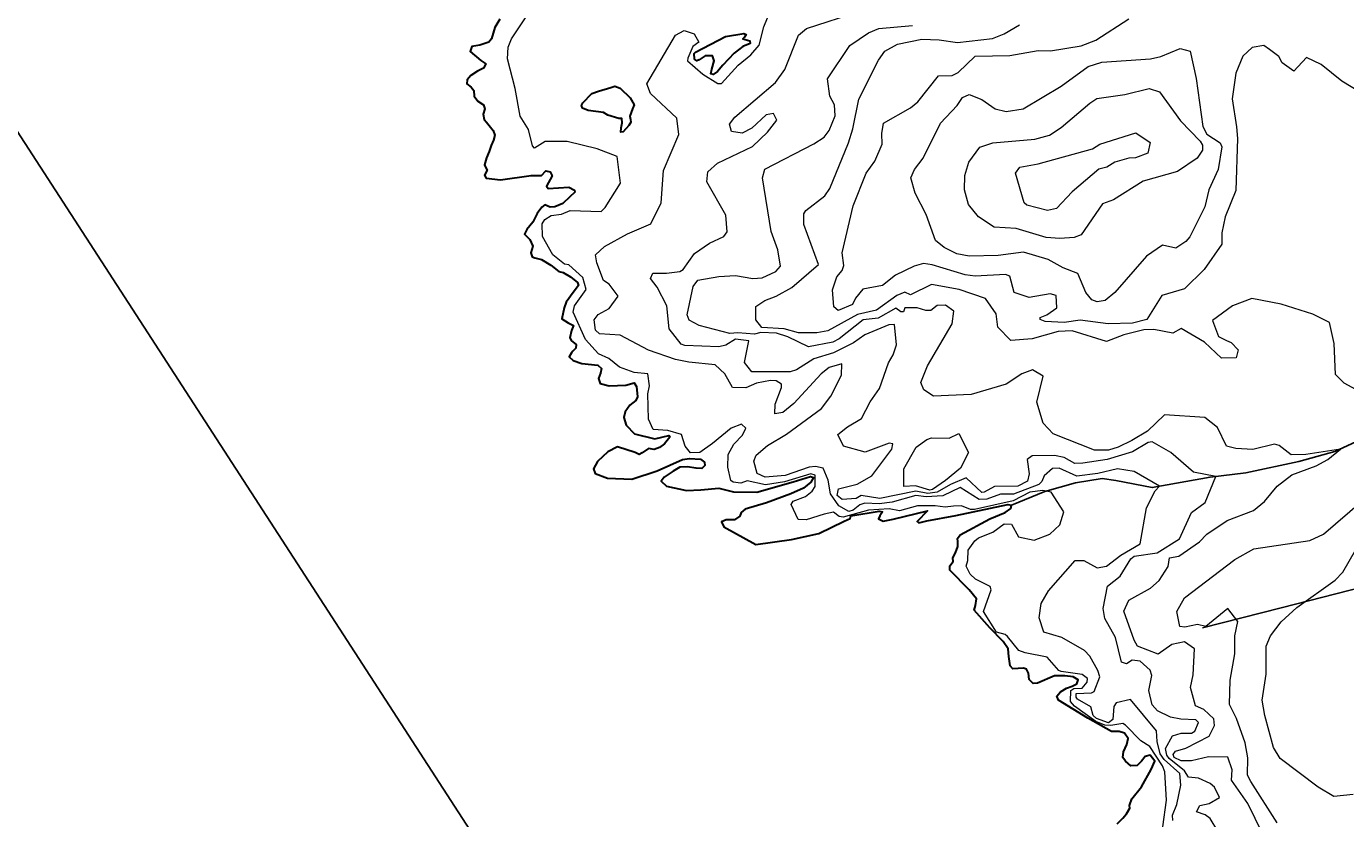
# Model space of a CAD drawing. Header units: metres. Extents: x 0 to 385757, y 0 to 6885278.
# Tile 8 of 108: x 308484 to 308617, y 6883959 to 6884039. Entities that reach past the tile are written whole.
import ezdxf

# ---------------------------------------------------------------- set-up
doc = ezdxf.new("R2010")
doc.units = ezdxf.units.M
for name, color, linetype, lineweight in [('_Hjelpelinjer', 7, 'Continuous', 0), ('K--DI---03001--Kystkontur-VANN', 8, 'Continuous', 30), ('K--DI---Høydekurve-KURVE', 8, 'Continuous', 9), ('K--DI---Høydekurve-TKURVE', 7, 'Continuous', 20), ('K--DI---Innsjøkant-VANN', 8, 'Continuous', 30)]:
    doc.layers.add(name, color=color, linetype=linetype, lineweight=lineweight)
for name, color, linetype in [('K--DI---09111--KantUtsnitt', 9, 'Continuous'), ('K--DI---Gjerde', 9, 'Continuous'), ('K--DI---KanalGrøft', 153, 'Continuous')]:
    doc.layers.add(name, color=color, linetype=linetype)
doc.styles.get("Standard").update_dxf_attribs({"font": 'isocpeur.ttf'})
doc.dimstyles.new('Civil Tools', dxfattribs={"dimtxt": 2.5, "dimasz": 3, "dimexe": 0, "dimexo": 0, "dimgap": 2, "dimtad": 1, "dimdec": 0, "dimzin": 0, "dimdsep": 46, "dimtxsty": 'Standard', "dimblk1": 'OBLIQUE', "dimblk2": 'OBLIQUE', "dimsah": 1, "dimtsz": 1.5, "dimcen": 4, "dimadec": 0, "dimazin": 0, "dimtfac": 1, "dimtdec": 4, "dimtix": 1, "dimtmove": 0, "dimatfit": 3, "dimfxl": 1, "dimtolj": 1, "dimtzin": 0, "dimarcsym": 0})

# ---------------------------------------------------------------- blocks, each defined once
blk = doc.blocks.new('*D137')
at = {"layer": '_Hjelpelinjer', "color": 0, "linetype": 'Continuous', "lineweight": -2, "transparency": 16777216}
for p, q in [((308693.23, 6884473.63), (308693.23, 6884475.46)), ((308693.56, 6884473.03), (308693.23, 6884473.63)), ((308693.56, 6884472.4), (308693.56, 6884473.03))]:
    blk.add_line(p, q, dxfattribs=at)
at = {"layer": 'Defpoints', "color": 0, "linetype": 'Continuous', "transparency": 16777216}
for p in [(308693.23, 6884474.23), (308693.56, 6884472.4), (0, 0)]:
    blk.add_point(p, dxfattribs=at)
at = {"layer": '_Hjelpelinjer', "color": 0, "linetype": 'Continuous', "transparency": 16777216, "insert": (308692.9, 6884474.94), "char_height": 0.25, "attachment_point": 5, "rotation": 90}
blk.add_mtext('\\A1;308694', dxfattribs=at)
blk = doc.blocks.new('_Oblique')
at = {"color": 0, "linetype": 'ByBlock', "lineweight": -2}
blk.add_line((-0.5, -0.5), (0.5, 0.5), dxfattribs=at)
blk = doc.blocks.new('*D139')
at = {"layer": '_Hjelpelinjer', "color": 0, "linetype": 'Continuous', "lineweight": -2, "transparency": 16777216}
for p, q in [((308690.48, 6884448.54), (308692.53, 6884448.54)), ((308692.53, 6884448.54), (308693.13, 6884449.54)), ((308693.13, 6884449.54), (308695.18, 6884449.54))]:
    blk.add_line(p, q, dxfattribs=at)
at = {"layer": 'Defpoints', "color": 0, "linetype": 'Continuous', "transparency": 16777216}
for p in [(308690.48, 6884448.54), (308693.73, 6884449.54), (0, 0)]:
    blk.add_point(p, dxfattribs=at)
at = {"layer": '_Hjelpelinjer', "color": 0, "linetype": 'Continuous', "transparency": 16777216, "insert": (308694.55, 6884449.86), "char_height": 0.25, "attachment_point": 5}
blk.add_mtext('\\A1;6884449', dxfattribs=at)
blk = doc.blocks.new('*D141')
at = {"layer": '_Hjelpelinjer', "color": 0, "linetype": 'Continuous', "lineweight": -2, "transparency": 16777216}
for p, q in [((308672.53, 6884476.78), (308672.53, 6884478.58)), ((308672.25, 6884476.48), (308672.53, 6884476.78)), ((308672.25, 6884475.88), (308672.25, 6884476.48))]:
    blk.add_line(p, q, dxfattribs=at)
at = {"layer": 'Defpoints', "color": 0, "linetype": 'Continuous', "transparency": 16777216}
for p in [(308672.53, 6884477.38), (308672.25, 6884475.88), (0, 0)]:
    blk.add_point(p, dxfattribs=at)
at = {"layer": '_Hjelpelinjer', "color": 0, "linetype": 'Continuous', "transparency": 16777216, "insert": (308672.2, 6884478.08), "char_height": 0.25, "attachment_point": 5, "rotation": 90}
blk.add_mtext('\\A1;308672', dxfattribs=at)

msp = doc.modelspace()

# ---------------------------------------------------------------- linework, layer by layer
at = {"layer": 'K--DI---03001--Kystkontur-VANN', "elevation": 0.61, "flags": 128}
for points in [[(308531.64, 6884039.66), (308531.15, 6884038.81), (308530.81, 6884037.68), (308530.53, 6884037.33), (308529.65, 6884037.04), (308528.84, 6884036.89), (308528.68, 6884036.39), (308529.72, 6884035.5), (308530.24, 6884035.17), (308529.99, 6884034.74), (308529.41, 6884034.42), (308528.73, 6884033.98), (308528.37, 6884033.55), (308528.33, 6884033.15), (308528.78, 6884032.81), (308529.03, 6884032.47), (308529.08, 6884031.9), (308529.42, 6884031.42), (308530.01, 6884031.03), (308530.15, 6884030.65), (308529.98, 6884030.1), (308530.07, 6884029.56), (308530.3, 6884029.29), (308530.96, 6884028.45), (308531.13, 6884027.99), (308531, 6884027.47), (308530.79, 6884026.94), (308530.58, 6884026.33), (308530.3, 6884025.71), (308530.11, 6884025), (308530.22, 6884024.75), (308530.36, 6884024.48), (308530.12, 6884023.97), (308530.28, 6884023.67), (308531.73, 6884023.48), (308534.81, 6884023.92), (308535.84, 6884023.93), (308536.26, 6884024.38), (308536.7, 6884024.29), (308536.9, 6884023.88), (308536.33, 6884022.86), (308536.52, 6884022.61), (308538.57, 6884022.74), (308539.17, 6884022.46), (308539.18, 6884022.25), (308538.68, 6884021.79), (308537.97, 6884021.12), (308537.19, 6884020.79), (308536.7, 6884020.75), (308536.17, 6884020.99), (308535.87, 6884020.74), (308535.39, 6884020.12), (308534.96, 6884019.22), (308534.37, 6884018.51), (308534.11, 6884018.03), (308534.67, 6884017.5), (308534.97, 6884016.82), (308534.77, 6884016.16), (308534.9, 6884015.76), (308535.17, 6884015.65), (308535.82, 6884015.49), (308536.79, 6884014.92), (308537.59, 6884014.28), (308538, 6884014.17), (308538.76, 6884013.72), (308539.47, 6884013.15), (308539.57, 6884012.86), (308539.02, 6884012.17), (308538.33, 6884011.18), (308538.1, 6884010.62), (308537.87, 6884009.51), (308538.53, 6884009.1), (308539.05, 6884008.83), (308538.84, 6884008.32), (308538.7, 6884007.61), (308538.84, 6884007.31), (308539.32, 6884006.91), (308539.29, 6884006.57), (308538.99, 6884006.24), (308538.85, 6884006.1), (308538.62, 6884005.68), (308539.02, 6884005.31), (308539.89, 6884005.01), (308541.51, 6884004.84), (308541.87, 6884004.52), (308541.78, 6884004.04), (308541.58, 6884003.51), (308541.74, 6884003), (308542.63, 6884002.75), (308544.3, 6884002.82), (308545.15, 6884003.08), (308545.38, 6884002.69), (308545.48, 6884001.66), (308545.32, 6884001.28), (308544.73, 6884000.83), (308544.24, 6884000.16), (308544.12, 6883999.57), (308544.36, 6883998.8), (308545.2, 6883997.95), (308547.22, 6883997.42), (308548.63, 6883997.77), (308548.74, 6883997.59), (308548.2, 6883996.94), (308547.7, 6883996.57), (308547.15, 6883996.36), (308546.6, 6883996.45), (308545.96, 6883996.01), (308545.67, 6883995.86), (308545.24, 6883996.07), (308543.49, 6883996.64), (308542.51, 6883996.12), (308541.48, 6883995.17), (308541.05, 6883994.42), (308541.23, 6883993.93), (308542.48, 6883993.48), (308544.92, 6883993.39), (308547.45, 6883994.22), (308550.01, 6883995.37), (308550.71, 6883995.47), (308551.81, 6883995.38), (308552.22, 6883995.09), (308552.27, 6883994.74), (308551.96, 6883994.46), (308551.4, 6883994.47), (308550.47, 6883994.61), (308549.75, 6883994.59), (308549.07, 6883994.19), (308548.17, 6883993.57), (308547.88, 6883993.18), (308548.41, 6883992.68), (308550.41, 6883992.23), (308551.87, 6883992.29), (308553.68, 6883992.47), (308555.14, 6883992.09), (308557.48, 6883992.08), (308561.15, 6883993.12), (308562.88, 6883993.66), (308563.18, 6883993.53), (308562.92, 6883993.07), (308562.17, 6883992.48), (308560.9, 6883991.91), (308558.47, 6883991), (308556.3, 6883990.37), (308555.92, 6883990.01), (308555.79, 6883989.64), (308555.24, 6883989.29), (308554.41, 6883989.28), (308553.93, 6883989.07), (308554.16, 6883988.59), (308557.37, 6883986.81), (308560.98, 6883987.3), (308563.72, 6883987.91), (308566.26, 6883989.14), (308566.87, 6883989.41), (308566.95, 6883989.7), (308569.79, 6883990.17), (308570.12, 6883990.09), (308569.86, 6883989.69), (308569.71, 6883989.37), (308570.18, 6883989.14), (308571.18, 6883989.34), (308574.64, 6883990.2), (308573.61, 6883989.13), (308573.79, 6883988.98), (308574.59, 6883989.19), (308577.49, 6883989.73), (308582.73, 6883990.82), (308583.09, 6883990.75)], [(308593.73, 6883958.7), (308594.28, 6883959.28), (308594.64, 6883959.7), (308594.99, 6883960.27), (308594.94, 6883960.56), (308595.2, 6883961.23), (308596.16, 6883962.42), (308597.15, 6883964.18), (308597.5, 6883965), (308597.02, 6883965.6), (308596.53, 6883965.47), (308596.16, 6883965.01), (308595.71, 6883964.57), (308595.1, 6883964.55), (308594.55, 6883965), (308594.29, 6883965.37), (308594.35, 6883965.94), (308594.69, 6883966.68), (308594.83, 6883967.3), (308594.45, 6883967.83), (308593.93, 6883968), (308593.15, 6883967.99), (308590.75, 6883969.34), (308587.82, 6883971.13), (308587.66, 6883971.53), (308588.02, 6883971.99), (308588.63, 6883972.34), (308589.18, 6883972.55), (308589.67, 6883972.79), (308589.78, 6883973.2), (308589.28, 6883973.5), (308588.47, 6883973.59), (308587.42, 6883973.58), (308585.69, 6883972.85), (308585.27, 6883972.83), (308584.88, 6883973.22), (308584.8, 6883973.87), (308584.61, 6883974.26), (308584.29, 6883974.36), (308583.24, 6883974.31), (308582.96, 6883974.59), (308582.83, 6883975.53), (308582.76, 6883976.3), (308582.26, 6883977.04), (308580.91, 6883978.41), (308579.34, 6883980.19), (308579.46, 6883980.68), (308579.57, 6883981.33), (308578.85, 6883982.25), (308576.9, 6883984.22), (308576.88, 6883984.65), (308577.21, 6883985.11), (308577.2, 6883985.47), (308577.46, 6883985.95), (308577.71, 6883986.61), (308577.7, 6883987.09), (308577.67, 6883987.41), (308577.94, 6883987.76), (308580.92, 6883989.4), (308582.47, 6883990.02), (308583.03, 6883990.44), (308583.09, 6883990.75)]]:
    msp.add_lwpolyline(points, dxfattribs=at)
at = {"layer": 'K--DI---09111--KantUtsnitt', "linetype": 'Continuous'}
msp.add_lwpolyline([(308581.39, 6884612.88), (308399.7, 6884483.46), (308367.34, 6884207.19), (308605.03, 6883840.08), (308646.66, 6883857.67)], dxfattribs=at)
for points, elevation in [([(308531.64, 6884039.66), (308531.15, 6884038.81), (308530.81, 6884037.68), (308530.53, 6884037.33), (308529.65, 6884037.04), (308528.84, 6884036.89), (308528.68, 6884036.39), (308529.72, 6884035.5), (308530.24, 6884035.17), (308529.99, 6884034.74), (308529.41, 6884034.42), (308528.73, 6884033.98), (308528.37, 6884033.55), (308528.33, 6884033.15), (308528.78, 6884032.81), (308529.03, 6884032.47), (308529.08, 6884031.9), (308529.42, 6884031.42), (308530.01, 6884031.03), (308530.15, 6884030.65), (308529.98, 6884030.1), (308530.07, 6884029.56), (308530.3, 6884029.29), (308530.96, 6884028.45), (308531.13, 6884027.99), (308531, 6884027.47), (308530.79, 6884026.94), (308530.58, 6884026.33), (308530.3, 6884025.71), (308530.11, 6884025), (308530.22, 6884024.75), (308530.36, 6884024.48), (308530.12, 6884023.97), (308530.28, 6884023.67), (308531.73, 6884023.48), (308534.81, 6884023.92), (308535.84, 6884023.93), (308536.26, 6884024.38), (308536.7, 6884024.29), (308536.9, 6884023.88), (308536.33, 6884022.86), (308536.52, 6884022.61), (308538.57, 6884022.74), (308539.17, 6884022.46), (308539.18, 6884022.25), (308538.68, 6884021.79), (308537.97, 6884021.12), (308537.19, 6884020.79), (308536.7, 6884020.75), (308536.17, 6884020.99), (308535.87, 6884020.74), (308535.39, 6884020.12), (308534.96, 6884019.22), (308534.37, 6884018.51), (308534.11, 6884018.03), (308534.67, 6884017.5), (308534.97, 6884016.82), (308534.77, 6884016.16), (308534.9, 6884015.76), (308535.17, 6884015.65), (308535.82, 6884015.49), (308536.79, 6884014.92), (308537.59, 6884014.28), (308538, 6884014.17), (308538.76, 6884013.72), (308539.47, 6884013.15), (308539.57, 6884012.86), (308539.02, 6884012.17), (308538.33, 6884011.18), (308538.1, 6884010.62), (308537.87, 6884009.51), (308538.53, 6884009.1), (308539.05, 6884008.83), (308538.84, 6884008.32), (308538.7, 6884007.61), (308538.84, 6884007.31), (308539.32, 6884006.91), (308539.29, 6884006.57), (308538.99, 6884006.24), (308538.85, 6884006.1), (308538.62, 6884005.68), (308539.02, 6884005.31), (308539.89, 6884005.01), (308541.51, 6884004.84), (308541.87, 6884004.52), (308541.78, 6884004.04), (308541.58, 6884003.51), (308541.74, 6884003), (308542.63, 6884002.75), (308544.3, 6884002.82), (308545.15, 6884003.08), (308545.38, 6884002.69), (308545.48, 6884001.66), (308545.32, 6884001.28), (308544.73, 6884000.83), (308544.24, 6884000.16), (308544.12, 6883999.57), (308544.36, 6883998.8), (308545.2, 6883997.95), (308547.22, 6883997.42), (308548.63, 6883997.77), (308548.74, 6883997.59), (308548.2, 6883996.94), (308547.7, 6883996.57), (308547.15, 6883996.36), (308546.6, 6883996.45), (308545.96, 6883996.01), (308545.67, 6883995.86), (308545.24, 6883996.07), (308543.49, 6883996.64), (308542.51, 6883996.12), (308541.48, 6883995.17), (308541.05, 6883994.42), (308541.23, 6883993.93), (308542.48, 6883993.48), (308544.92, 6883993.39), (308547.45, 6883994.22), (308550.01, 6883995.37), (308550.71, 6883995.47), (308551.81, 6883995.38), (308552.22, 6883995.09), (308552.27, 6883994.74), (308551.96, 6883994.46), (308551.4, 6883994.47), (308550.47, 6883994.61), (308549.75, 6883994.59), (308549.07, 6883994.19), (308548.17, 6883993.57), (308547.88, 6883993.18), (308548.41, 6883992.68), (308550.41, 6883992.23), (308551.87, 6883992.29), (308553.68, 6883992.47), (308555.14, 6883992.09), (308557.48, 6883992.08), (308561.15, 6883993.12), (308562.88, 6883993.66), (308563.18, 6883993.53), (308562.92, 6883993.07), (308562.17, 6883992.48), (308560.9, 6883991.91), (308558.47, 6883991), (308556.3, 6883990.37), (308555.92, 6883990.01), (308555.79, 6883989.64), (308555.24, 6883989.29), (308554.41, 6883989.28), (308553.93, 6883989.07), (308554.16, 6883988.59), (308557.37, 6883986.81), (308560.98, 6883987.3), (308563.72, 6883987.91), (308566.26, 6883989.14), (308566.87, 6883989.41), (308566.95, 6883989.7), (308569.79, 6883990.17), (308570.12, 6883990.09), (308569.86, 6883989.69), (308569.71, 6883989.37), (308570.18, 6883989.14), (308571.18, 6883989.34), (308574.64, 6883990.2), (308573.61, 6883989.13), (308573.79, 6883988.98), (308574.59, 6883989.19), (308577.49, 6883989.73), (308582.73, 6883990.82), (308583.09, 6883990.75)], 0.61), ([(308551.18, 6884036.19), (308551.32, 6884036.35), (308554.35, 6884037.91), (308556.19, 6884038.2), (308556.42, 6884038.11), (308556.24, 6884037.84), (308556.07, 6884037.67), (308556.78, 6884037.48), (308556.82, 6884037.21), (308556.07, 6884036.91), (308555.22, 6884036.24), (308554.06, 6884035.02), (308553.52, 6884034.39), (308553.09, 6884034.08), (308552.85, 6884034.17), (308552.97, 6884034.62), (308553.19, 6884035.47), (308553.03, 6884035.95), (308552.29, 6884035.95), (308551.7, 6884035.56), (308551.45, 6884035.45), (308551.23, 6884035.62), (308551.18, 6884036.19)], 1.66), ([(308539.98, 6884031.25), (308540.91, 6884032.16), (308541.57, 6884032.41), (308542.81, 6884032.78), (308543.2, 6884032.93), (308543.74, 6884032.72), (308544.74, 6884031.75), (308545.15, 6884031.05), (308544.97, 6884030.62), (308544.72, 6884029.88), (308544.77, 6884029.55), (308544.83, 6884029.28), (308544.61, 6884028.96), (308544.05, 6884028.31), (308543.82, 6884028.28), (308543.85, 6884028.72), (308543.94, 6884029.24), (308543.9, 6884029.66), (308543.6, 6884029.66), (308542.52, 6884029.99), (308542.08, 6884030.26), (308540.52, 6884030.48), (308539.97, 6884030.7), (308539.85, 6884030.97), (308539.98, 6884031.25)], 1.05), ([(308593.73, 6883958.7), (308594.28, 6883959.28), (308594.64, 6883959.7), (308594.99, 6883960.27), (308594.94, 6883960.56), (308595.2, 6883961.23), (308596.16, 6883962.42), (308597.15, 6883964.18), (308597.5, 6883965), (308597.02, 6883965.6), (308596.53, 6883965.47), (308596.16, 6883965.01), (308595.71, 6883964.57), (308595.1, 6883964.55), (308594.55, 6883965), (308594.29, 6883965.37), (308594.35, 6883965.94), (308594.69, 6883966.68), (308594.83, 6883967.3), (308594.45, 6883967.83), (308593.93, 6883968), (308593.15, 6883967.99), (308590.75, 6883969.34), (308587.82, 6883971.13), (308587.66, 6883971.53), (308588.02, 6883971.99), (308588.63, 6883972.34), (308589.18, 6883972.55), (308589.67, 6883972.79), (308589.78, 6883973.2), (308589.28, 6883973.5), (308588.47, 6883973.59), (308587.42, 6883973.58), (308585.69, 6883972.85), (308585.27, 6883972.83), (308584.88, 6883973.22), (308584.8, 6883973.87), (308584.61, 6883974.26), (308584.29, 6883974.36), (308583.24, 6883974.31), (308582.96, 6883974.59), (308582.83, 6883975.53), (308582.76, 6883976.3), (308582.26, 6883977.04), (308580.91, 6883978.41), (308579.34, 6883980.19), (308579.46, 6883980.68), (308579.57, 6883981.33), (308578.85, 6883982.25), (308576.9, 6883984.22), (308576.88, 6883984.65), (308577.21, 6883985.11), (308577.2, 6883985.47), (308577.46, 6883985.95), (308577.71, 6883986.61), (308577.7, 6883987.09), (308577.67, 6883987.41), (308577.94, 6883987.76), (308580.92, 6883989.4), (308582.47, 6883990.02), (308583.03, 6883990.44), (308583.09, 6883990.75)], 0.61)]:
    msp.add_lwpolyline(points, dxfattribs=dict(at, elevation=elevation))
at = {"layer": 'K--DI---Gjerde', "linetype": 'Continuous'}
msp.add_polyline3d([(308666.37, 6883994.26, 12.34), (308656.63, 6883992.31, 12.34), (308645.88, 6883989.29, 12.07), (308630.74, 6883985.7, 9.64), (308610.21, 6883980.44, 7.96), (308602.31, 6883978.41, 6)], dxfattribs=at)
at = {"layer": 'K--DI---Høydekurve-KURVE', "flags": 128}
for points, elevation in [([(308598.3, 6883958.4), (308598.69, 6883961.08), (308598.51, 6883963.92), (308598.28, 6883964.55), (308597.01, 6883966.48), (308596.08, 6883967.06), (308594.55, 6883968.63), (308594.3, 6883968.81), (308593.07, 6883968.59), (308592.46, 6883968.62), (308591.58, 6883969.01), (308589.41, 6883970.53), (308589.01, 6883971.02), (308589.05, 6883972.12), (308589.37, 6883972.31), (308590.19, 6883972.35), (308590.69, 6883972.97), (308590.73, 6883973.31), (308590.2, 6883973.72), (308588.09, 6883974.03), (308587.85, 6883974.13), (308586.67, 6883975.46), (308584.45, 6883975.89), (308583.82, 6883976.15), (308582.68, 6883977.54), (308582.44, 6883977.75), (308581.6, 6883977.98), (308580.28, 6883980.08), (308581.04, 6883982.25), (308580.94, 6883982.58), (308579.47, 6883983.32), (308578.93, 6883983.83), (308578.53, 6883984.61), (308578.71, 6883985.19), (308578.74, 6883986.24), (308579.39, 6883987.18), (308579.76, 6883987.48), (308581.23, 6883988.05), (308582.37, 6883988.89), (308583.08, 6883988.85), (308583.79, 6883987.56), (308585.37, 6883987.24), (308586.93, 6883987.83), (308587.94, 6883988.79), (308588.36, 6883990.1), (308587.07, 6883992.06), (308586.23, 6883992.22), (308584.93, 6883992.07), (308583.25, 6883991.19), (308579.37, 6883990.34), (308578.96, 6883990.33), (308578.06, 6883990.71), (308577.25, 6883990.66), (308576.42, 6883990.57), (308575.4, 6883990.7), (308573.64, 6883990.7), (308571.84, 6883990.19), (308570.78, 6883990.4), (308568.71, 6883990.26), (308566.16, 6883989.56), (308565.77, 6883989.63), (308565.21, 6883990.07), (308564.24, 6883989.87), (308562.46, 6883989.28), (308561.63, 6883989.33), (308560.94, 6883990.82), (308561.15, 6883991.18), (308562.39, 6883991.64), (308563.05, 6883992.17), (308563.36, 6883992.64), (308563.34, 6883993.78), (308562.91, 6883993.91), (308560.26, 6883993.1), (308558.37, 6883992.81), (308556.53, 6883993.2), (308555.89, 6883992.97), (308555.1, 6883993.06), (308554.86, 6883993.25), (308554.56, 6883994.59), (308554.62, 6883995.85), (308555.18, 6883996.9), (308556.04, 6883997.79), (308556.38, 6883998.52), (308555.96, 6883998.9), (308554.91, 6883998.5), (308553.04, 6883996.97), (308551.77, 6883996.07), (308550.83, 6883996.03), (308550.28, 6883996.68), (308549.91, 6883997.87), (308548.55, 6883998.26), (308547.06, 6883998.37), (308546.59, 6883999.41), (308546.53, 6884001.97), (308546.71, 6884002.75), (308546.54, 6884003.99), (308545.15, 6884004.12), (308543.69, 6884004.64), (308542.62, 6884005.52), (308541.57, 6884005.99), (308540.26, 6884007.43), (308539.02, 6884010.17), (308539.16, 6884010.81), (308540.32, 6884012.46), (308539.98, 6884013.67), (308538.59, 6884014.93), (308538.15, 6884015), (308536.99, 6884015.93), (308535.94, 6884017.8), (308535.89, 6884019.05), (308536.16, 6884019.5), (308536.82, 6884019.89), (308537.85, 6884020.05), (308538.72, 6884020.4), (308541.85, 6884020.32), (308542.23, 6884020.7), (308543.77, 6884023.17), (308543.43, 6884025.83), (308541.44, 6884026.61), (308538.4, 6884027.36), (308536.2, 6884027.35), (308535.14, 6884026.66), (308534.92, 6884026.9), (308534.54, 6884028.57), (308533.69, 6884029.88), (308533.2, 6884032.67), (308532.41, 6884035.68), (308532.49, 6884036.84), (308532.81, 6884037.66), (308534.3, 6884039.88)], 1), ([(308599.31, 6883959.05), (308599.29, 6883959.59), (308599.72, 6883960.66), (308600.13, 6883962.59), (308600.03, 6883963.78), (308598.44, 6883965.17), (308598.05, 6883965.73), (308597.73, 6883966.97), (308597.67, 6883968.05), (308595.07, 6883971.2), (308593.62, 6883970.89), (308593.37, 6883970.52), (308593.29, 6883969.19), (308592.83, 6883968.87), (308591.64, 6883969.3), (308591.31, 6883969.59), (308591.07, 6883970.47), (308589.72, 6883971.26), (308589.58, 6883971.43), (308589.6, 6883971.82), (308591.15, 6883971.89), (308591.4, 6883972), (308591.96, 6883973.49), (308591.77, 6883974.13), (308590.97, 6883975.58), (308590.43, 6883976.13), (308588.16, 6883977.45), (308586.35, 6883977.98), (308585.88, 6883979.44), (308586.08, 6883980.88), (308586.82, 6883982.13), (308589.49, 6883985.18), (308590.38, 6883985.21), (308591.7, 6883984.47), (308592.63, 6883984.63), (308594.09, 6883985.73), (308596.03, 6883986.87), (308596.67, 6883990.48), (308597.54, 6883992.2), (308597.97, 6883992.66), (308595.42, 6883994.16), (308593.76, 6883994.4), (308591.77, 6883993.95), (308589.65, 6883993.69), (308587.9, 6883994.5), (308587.23, 6883994.44), (308586.39, 6883993.72), (308586.14, 6883993.13), (308585.83, 6883992.85), (308583.3, 6883991.87), (308581.97, 6883991.86), (308580.62, 6883991.37), (308579.83, 6883991.32), (308577.92, 6883992.55), (308576.2, 6883991.7), (308574.5, 6883991.59), (308573.48, 6883991.73), (308571.09, 6883991.06), (308569.79, 6883990.88), (308568.36, 6883990.96), (308567.85, 6883990.81), (308567.17, 6883990.26), (308566.74, 6883990.13), (308565.73, 6883990.68), (308564.88, 6883991.9), (308564.65, 6883993.28), (308564.17, 6883994.5), (308563.4, 6883994.65), (308562.76, 6883994.57), (308560.35, 6883993.73), (308558.33, 6883993.59), (308557.52, 6883993.96), (308557.17, 6883995.2), (308557.42, 6883995.8), (308558.55, 6883996.76), (308560.46, 6883997.91), (308564, 6884000.47), (308564.92, 6884001.74), (308566.01, 6884003.83), (308566.04, 6884004.97), (308564.77, 6884004.62), (308563.95, 6884003.98), (308561.21, 6884001), (308560.09, 6884000.09), (308559.28, 6883999.95), (308559.32, 6884000.91), (308559.97, 6884002.59), (308559.96, 6884002.94), (308559.42, 6884003.28), (308558.86, 6884003.3), (308557.44, 6884003.05), (308556.39, 6884002.56), (308555.03, 6884002.59), (308554.27, 6884003.97), (308553.29, 6884004.88), (308550.65, 6884005.14), (308549.32, 6884005.43), (308546.59, 6884006.37), (308543.74, 6884007.87), (308541.68, 6884007.99), (308541.28, 6884008.35), (308541.14, 6884009.39), (308541.52, 6884009.93), (308542.64, 6884010.54), (308543.53, 6884011.78), (308542.63, 6884012.98), (308542.07, 6884013.36), (308541.39, 6884015.14), (308541.25, 6884015.94), (308542.17, 6884016.8), (308544.49, 6884018.06), (308546.84, 6884019.07), (308547.88, 6884021.17), (308548.11, 6884024.43), (308549.66, 6884028.05), (308549.45, 6884029.69), (308546.78, 6884032.16), (308546.42, 6884033.15), (308549.3, 6884038.04), (308550.18, 6884038.5), (308551.2, 6884038.19), (308551.67, 6884037.35), (308551.04, 6884036.92), (308550.54, 6884035.73), (308550.52, 6884035.45), (308552.06, 6884034.13), (308553.58, 6884033.17), (308553.93, 6884033.19), (308555.6, 6884035.04), (308556.89, 6884036.08), (308557.72, 6884037.03), (308558.2, 6884038.9), (308558.98, 6884040.87)], 2), ([(308604.61, 6883956.7), (308603.07, 6883959.23), (308602.55, 6883959.62), (308601.69, 6883959.9), (308602.03, 6883960.55), (308602.98, 6883960.74), (308604, 6883961.34), (308603.49, 6883962.39), (308603.07, 6883962.76), (308601.9, 6883963.3), (308600.89, 6883963.4), (308600.47, 6883964.03), (308598.95, 6883965.27), (308598.72, 6883965.6), (308598.58, 6883966.29), (308599.28, 6883967.57), (308600.14, 6883967.81), (308601.19, 6883967.82), (308601.52, 6883968.04), (308601.9, 6883968.88), (308601.61, 6883969.18), (308600.13, 6883969.22), (308599.07, 6883969.43), (308597.78, 6883970.08), (308597.23, 6883970.69), (308596.91, 6883972.12), (308597.21, 6883973.64), (308597.05, 6883974.17), (308596.02, 6883975.07), (308595.24, 6883975.16), (308594.66, 6883974.8), (308594.15, 6883974.95), (308593.56, 6883977.45), (308592.47, 6883979.37), (308592.3, 6883980.37), (308592.73, 6883982.62), (308594.02, 6883983.61), (308595.08, 6883985.36), (308595.44, 6883985.62), (308597.75, 6883985.96), (308599.97, 6883987.39), (308601.2, 6883990.02), (308602.56, 6883991.04), (308603.62, 6883993.65), (308601.39, 6883994.08), (308599.12, 6883996.06), (308597.24, 6883997.14), (308596.83, 6883997.05), (308595.25, 6883996.13), (308592.7, 6883995.36), (308590.26, 6883994.98), (308589.47, 6883994.95), (308588.38, 6883995.54), (308587.42, 6883995.75), (308585.17, 6883995.73), (308584.66, 6883995.34), (308584.87, 6883993.91), (308584.71, 6883993.16), (308583.72, 6883992.66), (308581.39, 6883992.65), (308580.34, 6883992.06), (308580.11, 6883992.04), (308578.55, 6883993.51), (308576.97, 6883992.85), (308575.61, 6883992.06), (308574.69, 6883991.94), (308573.46, 6883992.16), (308569.86, 6883991.42), (308567.98, 6883991.72), (308567.47, 6883991.42), (308566.07, 6883991.33), (308565.57, 6883991.75), (308565.7, 6883992.39), (308567.57, 6883992.88), (308569.06, 6883993.71), (308571.05, 6883996.38), (308571.17, 6883996.93), (308570.78, 6883996.99), (308568.39, 6883996.1), (308566.19, 6883996.69), (308565.62, 6883997.87), (308566.6, 6883998.65), (308568.01, 6883999.47), (308568.87, 6884001.17), (308569.82, 6884002.49), (308570.71, 6884005.08), (308571.2, 6884005.88), (308571.54, 6884006.89), (308571.32, 6884008.93), (308570.75, 6884008.9), (308568.35, 6884007.9), (308567.21, 6884007.1), (308565.18, 6884006.07), (308563.22, 6884005.48), (308561.46, 6884004.38), (308560.85, 6884004.19), (308557, 6884004.19), (308556.26, 6884005.11), (308556.67, 6884007.29), (308555.35, 6884007.47), (308554.36, 6884006.85), (308553.65, 6884006.68), (308550.24, 6884006.82), (308549.89, 6884006.96), (308548.68, 6884008.51), (308548.43, 6884010.82), (308547.47, 6884012.68), (308546.79, 6884013.56), (308547.03, 6884014.1), (308548.42, 6884014.09), (308549.75, 6884014.27), (308550.09, 6884014.46), (308551.22, 6884016.09), (308552.74, 6884017.11), (308554.17, 6884017.79), (308554.51, 6884018.26), (308554.36, 6884019.93), (308552.47, 6884023.29), (308552.57, 6884024.3), (308553.54, 6884025.18), (308557.06, 6884026.84), (308558.56, 6884028.3), (308559.49, 6884029.48), (308559.16, 6884030.17), (308558.44, 6884030.02), (308557, 6884028.68), (308556.02, 6884028.18), (308554.95, 6884028.35), (308554.74, 6884029.09), (308555.27, 6884029.8), (308559.36, 6884033.28), (308560.3, 6884034.58), (308561.66, 6884038.04), (308562.48, 6884038.73), (308567.86, 6884040.45)], 3), ([(308608.34, 6883957.72), (308606.84, 6883960.74), (308605.21, 6883963.09), (308605.29, 6883964.15), (308604.83, 6883965.41), (308602.91, 6883965.44), (308601.2, 6883965.03), (308600.14, 6883965.03), (308599.45, 6883965.36), (308599.34, 6883965.68), (308599.57, 6883966.01), (308600.62, 6883966.33), (308602.96, 6883967.53), (308603.51, 6883968.61), (308603.45, 6883969.28), (308602.44, 6883970.19), (308601.59, 6883970.56), (308601.09, 6883972.41), (308601.37, 6883973.7), (308601.49, 6883976.31), (308600.47, 6883977.01), (308599.21, 6883976.76), (308597.84, 6883975.76), (308595.77, 6883976.58), (308595.41, 6883977.19), (308594.4, 6883980.1), (308594.9, 6883981.2), (308597.08, 6883982.4), (308597.94, 6883983.18), (308598.84, 6883984.6), (308598.97, 6883985.45), (308599.91, 6883985.64), (308601.99, 6883987.08), (308602.73, 6883987.86), (308604.79, 6883989.21), (308607.43, 6883990.22), (308608.52, 6883991.13), (308609.79, 6883992.67), (308611.28, 6883993.81), (308613.72, 6883994.72), (308614.9, 6883995.37), (308616.16, 6883996.41), (308612.69, 6883995.85), (308611.21, 6883995.84), (308610.01, 6883996.77), (308609.53, 6883996.9), (308607.37, 6883996.36), (308605.66, 6883996.45), (308604.7, 6883996.7), (308603.79, 6883998.59), (308602.52, 6883999.57), (308598.48, 6883999.86), (308596.75, 6883998.21), (308595.2, 6883997.26), (308593.8, 6883996.58), (308592.85, 6883996.31), (308591.43, 6883996.31), (308587.28, 6883997.93), (308586.26, 6883999), (308585.64, 6884001.12), (308586.27, 6884003.74), (308585.2, 6884004.36), (308584.12, 6884003.96), (308582.56, 6884002.93), (308579.05, 6884001.9), (308575.26, 6884001.72), (308574.28, 6884002.36), (308573.97, 6884003.1), (308574.63, 6884004.77), (308577.11, 6884009.02), (308577.31, 6884010.27), (308576.45, 6884010.88), (308575.61, 6884010.86), (308574.99, 6884010.34), (308574.48, 6884010.33), (308573.62, 6884010.62), (308572.38, 6884010.62), (308572.24, 6884010.22), (308571.97, 6884010.2), (308571.47, 6884010.58), (308569.69, 6884009.57), (308568.18, 6884009.41), (308565.76, 6884007.49), (308565.12, 6884007.17), (308562.69, 6884006.7), (308560.59, 6884007.68), (308559.46, 6884008.06), (308557.88, 6884008.13), (308557.24, 6884007.96), (308555.57, 6884008.11), (308554.77, 6884008.03), (308551.68, 6884008.82), (308550.69, 6884009.38), (308550.47, 6884009.91), (308551.1, 6884012.77), (308551.57, 6884013.4), (308553.66, 6884013.78), (308555.35, 6884013.86), (308557.1, 6884013.55), (308558.01, 6884013.64), (308559.41, 6884014.26), (308559.86, 6884014.8), (308559.6, 6884016.44), (308558.93, 6884018.3), (308558.04, 6884023.68), (308558.29, 6884024.57), (308563.22, 6884027.1), (308564.25, 6884027.79), (308564.77, 6884028.46), (308565.36, 6884029.93), (308565.28, 6884031.04), (308564.83, 6884031.91), (308564.6, 6884033.64), (308566.85, 6884036.99), (308568.72, 6884038.29), (308569.75, 6884038.7), (308573.15, 6884039.03)], 4), ([(308618, 6884032.39), (308616.3, 6884033.43), (308614.23, 6884035.08), (308612.75, 6884035.79), (308611.49, 6884034.42), (308610.29, 6884035.25), (308609.97, 6884035.91), (308609.02, 6884036.61), (308608.46, 6884037.02), (308607.29, 6884036.82), (308606.35, 6884035.93), (308605.65, 6884034.23), (308605.27, 6884031.64), (308605.73, 6884028.82), (308605.83, 6884027.65), (308605.66, 6884022.41), (308604.58, 6884019.76), (308604.23, 6884018.15), (308604.23, 6884017.02), (308602.45, 6884014.48), (308600.47, 6884012.51), (308598.22, 6884011.84), (308596.69, 6884009.43), (308595.27, 6884009.08), (308592.81, 6884009.01), (308590.01, 6884009.37), (308588.39, 6884009.13), (308586.48, 6884009.25), (308585.96, 6884009.44), (308585.97, 6884009.64), (308586.63, 6884009.91), (308587.65, 6884010.63), (308587.57, 6884011.84), (308586.98, 6884012.03), (308584.87, 6884011.66), (308583.35, 6884012.15), (308582.92, 6884013.81), (308582.49, 6884013.97), (308579.44, 6884013.81), (308578.43, 6884013.92), (308575.11, 6884014.94), (308574.25, 6884015.06), (308573.3, 6884014.81), (308571.43, 6884013.91), (308570.12, 6884012.86), (308568.15, 6884012.49), (308567.39, 6884011.57), (308567.09, 6884010.96), (308565.65, 6884010.35), (308565.22, 6884010.7), (308565.08, 6884012.43), (308565.53, 6884013.73), (308566.08, 6884014.38), (308566.24, 6884014.87), (308566.08, 6884016.13), (308567.16, 6884020.89), (308568.47, 6884024.17), (308569.34, 6884025.36), (308570.09, 6884027.08), (308570.05, 6884028.14), (308570.23, 6884029.19), (308572.94, 6884030.75), (308573.68, 6884031.34), (308575.74, 6884033.94), (308577.11, 6884034), (308577.73, 6884034.3), (308579.45, 6884035.94), (308582.92, 6884035.99), (308585.76, 6884036.49), (308587, 6884036.48), (308590.09, 6884036.98), (308591.56, 6884037.53), (308594.9, 6884039.7)], 6), ([(308604.23, 6884026.82), (308603.87, 6884024.52), (308602.93, 6884022.5), (308602.54, 6884020.76), (308601.01, 6884017.75), (308600.62, 6884017.3), (308599.62, 6884016.63), (308598.26, 6884016.92), (308596.66, 6884015.81), (308593.47, 6884012.14), (308592.52, 6884011.35), (308591.72, 6884011.23), (308591.17, 6884011.42), (308590.58, 6884012.14), (308589.77, 6884014.07), (308588.27, 6884014.65), (308586.77, 6884015.49), (308584.31, 6884016.23), (308581.74, 6884015.88), (308578.83, 6884015.8), (308577.61, 6884016.05), (308576.31, 6884016.7), (308575.45, 6884017.38), (308574.5, 6884019.99), (308573.41, 6884022.15), (308572.98, 6884023.68), (308573.33, 6884024.54), (308574.2, 6884025.67), (308575.94, 6884029.19), (308577.63, 6884030.97), (308578.17, 6884031.78), (308578.82, 6884032.06), (308580.11, 6884031.56), (308581.45, 6884030.62), (308582.55, 6884030.37), (308584.25, 6884030.62), (308588.09, 6884032.91), (308590.81, 6884034.88), (308592.18, 6884035.33), (308597.06, 6884035.67), (308598.09, 6884035.9), (308600.05, 6884036.7), (308601.07, 6884036.42), (308601.66, 6884033.69), (308602.33, 6884028.85), (308602.74, 6884028.1), (308604.08, 6884027.2), (308604.23, 6884026.82)], 7), ([(308602.06, 6884027.39), (308602.3, 6884026.98), (308602.3, 6884026.48), (308601.77, 6884025.68), (308599.78, 6884024.34), (308596.34, 6884023.35), (308593.35, 6884021.49), (308592.24, 6884021.07), (308590.09, 6884017.96), (308589.38, 6884017.69), (308587.96, 6884017.6), (308586.58, 6884017.68), (308583.55, 6884018.6), (308581.36, 6884018.74), (308579.77, 6884019.78), (308578.78, 6884021), (308578.35, 6884022.47), (308578.4, 6884023.91), (308578.79, 6884025.28), (308579.91, 6884026.78), (308581.22, 6884027.22), (308585.44, 6884027.57), (308586.91, 6884028), (308588.09, 6884028.77), (308590.96, 6884031.22), (308591.68, 6884031.69), (308594.5, 6884032.09), (308596.93, 6884032.69), (308597.97, 6884032.33), (308600.09, 6884029.43), (308602.06, 6884027.39)], 8), ([(308591.22, 6884026.62), (308591.96, 6884027.07), (308595.58, 6884028.21), (308597.03, 6884027.23), (308596.81, 6884026.17), (308595.57, 6884025.71), (308594.89, 6884025.67), (308593.49, 6884025.27), (308592.68, 6884024.78), (308591.86, 6884024.56), (308589.19, 6884022.28), (308587.62, 6884020.61), (308586.7, 6884020.41), (308584.65, 6884020.95), (308584.36, 6884021.19), (308583.5, 6884024.16), (308583.94, 6884024.75), (308585.78, 6884025.09), (308591.22, 6884026.62)], 9), ([(308576.81, 6883997.51), (308577.8, 6883997.96), (308578.76, 6883996.06), (308577.97, 6883994.48), (308576.45, 6883993.24), (308575.16, 6883992.34), (308574.89, 6883992.28), (308573.43, 6883992.71), (308572.28, 6883992.63), (308572.26, 6883994.4), (308573.52, 6883996.58), (308574.59, 6883997.38), (308575.05, 6883997.53), (308576.81, 6883997.51)], 4), ([(308617.43, 6883961.66), (308615.49, 6883961.44), (308613.94, 6883962.39), (308610.1, 6883965.26), (308609.42, 6883966.38), (308608.55, 6883969.59), (308608.3, 6883971.15), (308608.7, 6883973.77), (308608.71, 6883976.56), (308609.12, 6883977.62), (308610.22, 6883979.04), (308611.77, 6883980.47), (308615.64, 6883983.22), (308616.4, 6883984.03), (308617.67, 6883986.22)], 6)]:
    msp.add_lwpolyline(points, dxfattribs=dict(at, elevation=elevation))
at = {"layer": 'K--DI---Høydekurve-TKURVE', "elevation": 5, "flags": 128}
for points in [[(308620.72, 6884000.74), (308616.53, 6884003.02), (308615.68, 6884003.92), (308615.55, 6884007.01), (308615.06, 6884009.14), (308613.4, 6884009.96), (308610.21, 6884010.99), (308607.26, 6884011.55), (308605.3, 6884010.8), (308603.29, 6884009.35), (308603.92, 6884007.73), (308604.71, 6884007.34), (308605.18, 6884007.13), (308605.88, 6884006.4), (308605.68, 6884005.57), (308604.21, 6884005.55), (308602.5, 6884007.15), (308600.14, 6884008.53), (308599.31, 6884008.06), (308597.4, 6884008.44), (308596.4, 6884008.4), (308594.4, 6884007.9), (308592.66, 6884007.24), (308589.19, 6884008.29), (308587.78, 6884008.22), (308585.18, 6884007.5), (308583.02, 6884007.32), (308581.72, 6884008.68), (308581.54, 6884010), (308580.47, 6884011.55), (308577.83, 6884012.47), (308575.04, 6884012.97), (308572.93, 6884011.93), (308572.36, 6884012.18), (308571.55, 6884011.84), (308569.53, 6884010.38), (308567.6, 6884009.95), (308564.63, 6884008.31), (308563.51, 6884008.1), (308561.67, 6884008.09), (308560.25, 6884008.49), (308558, 6884008.63), (308557.37, 6884009.42), (308557.4, 6884010.74), (308558.29, 6884011.35), (308559.42, 6884011.8), (308561.01, 6884012.66), (308563.67, 6884014.98), (308562.21, 6884019.01), (308562.21, 6884020.07), (308562.4, 6884020.39), (308564.32, 6884021.89), (308564.81, 6884022.61), (308566.69, 6884027.21), (308567.15, 6884028.61), (308567.73, 6884031.62), (308569.72, 6884035.53), (308570.37, 6884036.42), (308571.64, 6884037.13), (308574.07, 6884037.63), (308575.82, 6884037.59), (308577.67, 6884037.3), (308581.18, 6884037.7), (308582.35, 6884038.17), (308583.9, 6884039.08)], [(308609.8, 6883958.8), (308607.16, 6883962.97), (308606.82, 6883963.61), (308606.86, 6883965.34), (308606.58, 6883966.86), (308605.7, 6883969.3), (308605.02, 6883970.7), (308605.09, 6883973.17), (308605.54, 6883975.8), (308605.56, 6883977.62), (308605.86, 6883979.05), (308604.83, 6883980.36), (308602.64, 6883978.57), (308601.78, 6883978.74), (308600.52, 6883978.48), (308600.01, 6883978.55), (308599.73, 6883980.07), (308600.5, 6883981.44), (308605.54, 6883985.31), (308607.45, 6883986.37), (308613.09, 6883987.2), (308614.47, 6883987.86), (308618.32, 6883991.18)]]:
    msp.add_lwpolyline(points, dxfattribs=at)
at = {"layer": 'K--DI---Innsjøkant-VANN', "flags": 128}
for points, elevation in [([(308551.18, 6884036.19), (308551.32, 6884036.35), (308554.35, 6884037.91), (308556.19, 6884038.2), (308556.42, 6884038.11), (308556.24, 6884037.84), (308556.07, 6884037.67), (308556.78, 6884037.48), (308556.82, 6884037.21), (308556.07, 6884036.91), (308555.22, 6884036.24), (308554.06, 6884035.02), (308553.52, 6884034.39), (308553.09, 6884034.08), (308552.85, 6884034.17), (308552.97, 6884034.62), (308553.19, 6884035.47), (308553.03, 6884035.95), (308552.29, 6884035.95), (308551.7, 6884035.56), (308551.45, 6884035.45), (308551.23, 6884035.62), (308551.18, 6884036.19)], 1.66), ([(308539.98, 6884031.25), (308540.91, 6884032.16), (308541.57, 6884032.41), (308542.81, 6884032.78), (308543.2, 6884032.93), (308543.74, 6884032.72), (308544.74, 6884031.75), (308545.15, 6884031.05), (308544.97, 6884030.62), (308544.72, 6884029.88), (308544.77, 6884029.55), (308544.83, 6884029.28), (308544.61, 6884028.96), (308544.05, 6884028.31), (308543.82, 6884028.28), (308543.85, 6884028.72), (308543.94, 6884029.24), (308543.9, 6884029.66), (308543.6, 6884029.66), (308542.52, 6884029.99), (308542.08, 6884030.26), (308540.52, 6884030.48), (308539.97, 6884030.7), (308539.85, 6884030.97), (308539.98, 6884031.25)], 1.05)]:
    msp.add_lwpolyline(points, dxfattribs=dict(at, elevation=elevation))
at = {"layer": 'K--DI---KanalGrøft', "linetype": 'Continuous'}
msp.add_polyline3d([(308661.96, 6884016.66, 8.13), (308660.15, 6884016.58, 7.96), (308657.82, 6884015.66, 7.94), (308655.9, 6884014.66, 7.35), (308651.87, 6884012.47, 6.52), (308648.81, 6884011.22, 6.19), (308644.22, 6884008.91, 5.92), (308638.63, 6884006.64, 5.71), (308634.3, 6884005.08, 5.41), (308628.97, 6884002.65, 4.84), (308624.1, 6884000.3, 4.83), (308619.82, 6883998.09, 4.41), (308615.6, 6883996.15, 3.94), (308611.97, 6883995.15, 3.73), (308606.64, 6883994.01, 3.26), (308603.06, 6883993.58, 2.95), (308597.25, 6883992.53, 1.87), (308593.58, 6883993.24, 1.24), (308592.2, 6883993.43, 1.25), (308589.51, 6883993.02, 0.93), (308586.45, 6883992.15, 0.48), (308583.09, 6883990.75, 0.61)], dxfattribs=at)

# ---------------------------------------------------------------- dimensions: what is measured, and where the dimension line sits
at = {"layer": '_Hjelpelinjer', "linetype": 'Continuous'}
for feature_location, offset, dtype, picture, middle in [((308672.2466, 6884475.8752), (0.2804, 1.5012), 1, '*D141', (308672.2019, 6884478.0765)), ((308693.5633, 6884472.4034), (-0.336, 1.827), 1, '*D137', (308692.9023, 6884474.943)), ((308690.4832, 6884448.5382), (3.242, 0.997), 0, '*D139', (308694.5501, 6884449.8602))]:
    dim = msp.add_ordinate_dim(feature_location=feature_location, offset=offset, dtype=dtype, origin=(0, 0), dimstyle='Civil Tools', override={"dimscale": 0.1}, dxfattribs=at)
    dim.commit()
    dim.dimension.update_dxf_attribs({"geometry": picture, "text_midpoint": middle})

doc.saveas('drawing.dxf')
